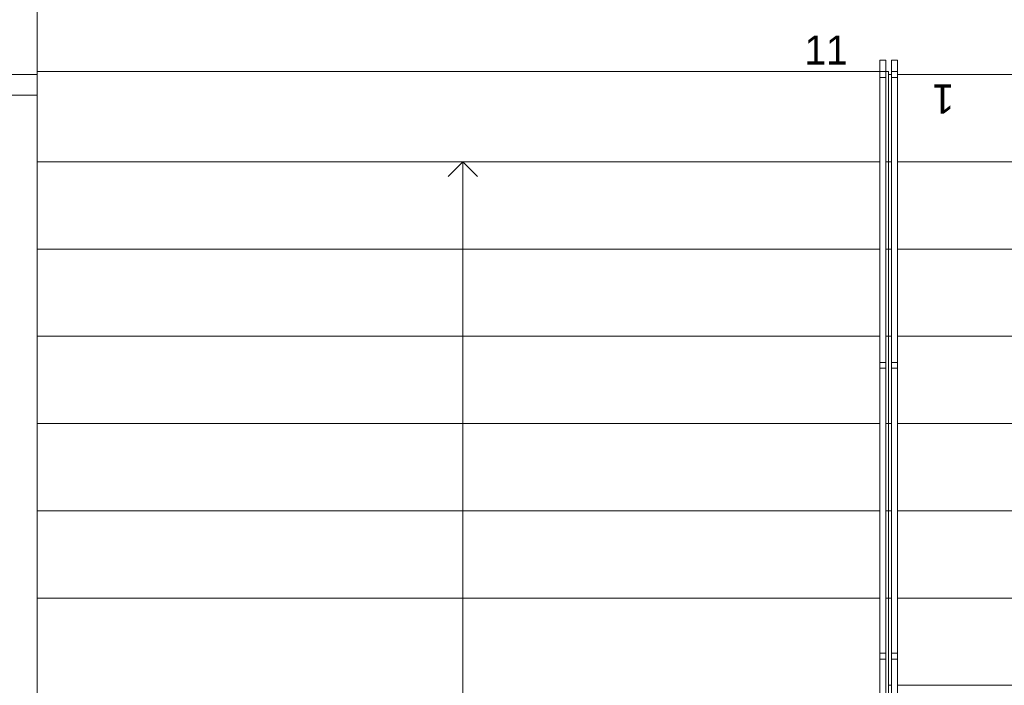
# Model space of a CAD drawing. Header units: millimetres. Extents: x -13540 to 53600, y -21460 to 10383.
# Tile 6 of 20: x -10960 to -7572, y -6970 to -4681. Entities that reach past the tile are written whole.
import ezdxf

# ---------------------------------------------------------------- set-up
doc = ezdxf.new("R2010")
doc.units = ezdxf.units.MM
doc.header["$MEASUREMENT"] = 0
doc.set_wipeout_variables(frame=1)
doc.linetypes.add('Wipeout_Contour', pattern=[1000, 0, -1000])
doc.linetypes.add('Čerchovaná M', pattern=[225, 125, -42.5, 15, -42.5])
for name, color, linetype in [('02_Desky', 7, 'Continuous'), ('02_Zdi VNĚJŠÍ - nosné.obálka', 7, 'Continuous'), ('04_Schodiště', 7, 'Continuous'), ('05_Zábradlí', 7, 'Continuous'), ('Nové_05_Podhledy', 7, 'Continuous'), ('Otvory – Okna', 7, 'Continuous'), ('Výplně - Povrchové', 7, 'Continuous')]:
    doc.layers.add(name, color=color, linetype=linetype)

msp = doc.modelspace()

# ---------------------------------------------------------------- linework, layer by layer
at = {"layer": '02_Desky', "color": 251, "linetype": 'Continuous', "lineweight": 0, "flags": 128}
msp.add_lwpolyline([(-11600, -4870), (-4450, -4870), (-4450, -4270), (-700, -4270), (-700, -11470), (53600, -11470), (53600, 9980), (41780, 9980), (41780, 0), (18380, 0), (18100, 0), (18100, -700), (17305, -700), (14200, -700), (14200, 0), (13920, 0), (0, 0), (0, 10010), (-11600, 10010)], close=True, dxfattribs=at)
at = {"layer": '04_Schodiště', "color": 251, "linetype": 'Continuous', "lineweight": 0}
for p, q in [((-10900, -4870), (-10900, -7870)), ((-7970, -4870), (-7970, -7870)), ((-4900, -4870), (-7970, -4870))]:
    msp.add_line(p, q, dxfattribs=at)
at = {"layer": 'Nové_05_Podhledy', "color": 251, "linetype": 'Čerchovaná M', "lineweight": 0, "flags": 128}
msp.add_lwpolyline([(-10900, -4870), (-4899.6, -4870), (-4899.6, -3570), (17180, -3570), (17180, -700), (-10900, -700)], close=True, dxfattribs=at)

# ---------------------------------------------------------------- texts
at = {"layer": '04_Schodiště', "color": 251, "lineweight": 0, "insert": (-8259.6, -4785.9), "char_height": 100, "attachment_point": 4}
msp.add_mtext('\\A1;11', dxfattribs=at)

# ---------------------------------------------------------------- next in the draw order: wipeouts: each hides what was drawn before it
at = {"color": 251, "linetype": 'Wipeout_Contour', "lineweight": 0, "ltscale": 32871.497026}
msp.add_wipeout([(-7970, -4870), (-7970, -5170), (-4900, -5170), (-4900, -4870)], dxfattribs=at).dxf.layer = 'Výplně - Povrchové'

# ---------------------------------------------------------------- next in the draw order: linework, layer by layer
at = {"layer": '04_Schodiště', "color": 251, "linetype": 'Continuous', "lineweight": 0}
for p, q in [((-7970, -4870), (-10900, -4870)), ((-7970, -4870), (-7970, -5170)), ((-4900, -4870), (-7970, -4870)), ((-7970, -5170), (-4900, -5170))]:
    msp.add_line(p, q, dxfattribs=at)

# ---------------------------------------------------------------- next in the draw order: texts
at = {"layer": '04_Schodiště', "color": 251, "lineweight": 0, "insert": (-7745, -4954.1), "char_height": 100, "attachment_point": 4, "rotation": 180}
msp.add_mtext('\\A1;1', dxfattribs=at)

# ---------------------------------------------------------------- next in the draw order: wipeouts: each hides what was drawn before it
at = {"color": 251, "linetype": 'Wipeout_Contour', "lineweight": 0, "ltscale": 33633.211958}
msp.add_wipeout([(-7970, -5170), (-7970, -5470), (-4900, -5470), (-4900, -5170)], dxfattribs=at).dxf.layer = 'Výplně - Povrchové'

# ---------------------------------------------------------------- next in the draw order: linework, layer by layer
at = {"layer": '04_Schodiště', "color": 251, "linetype": 'Continuous', "lineweight": 0}
for p, q in [((-7970, -5170), (-7970, -5470)), ((-4900, -5170), (-7970, -5170)), ((-7970, -5470), (-4900, -5470))]:
    msp.add_line(p, q, dxfattribs=at)

# ---------------------------------------------------------------- next in the draw order: wipeouts: each hides what was drawn before it
at = {"color": 251, "linetype": 'Wipeout_Contour', "lineweight": 0, "ltscale": 34419.369698}
msp.add_wipeout([(-7970, -5470), (-7970, -5770), (-4900, -5770), (-4900, -5470)], dxfattribs=at).dxf.layer = 'Výplně - Povrchové'

# ---------------------------------------------------------------- next in the draw order: linework, layer by layer
at = {"layer": '04_Schodiště', "color": 251, "linetype": 'Continuous', "lineweight": 0}
for p, q in [((-7970, -5470), (-7970, -5770)), ((-4900, -5470), (-7970, -5470)), ((-7970, -5770), (-4900, -5770))]:
    msp.add_line(p, q, dxfattribs=at)

# ---------------------------------------------------------------- next in the draw order: wipeouts: each hides what was drawn before it
at = {"color": 251, "linetype": 'Wipeout_Contour', "lineweight": 0, "ltscale": 35228.305892}
msp.add_wipeout([(-7970, -5770), (-7970, -6070), (-4900, -6070), (-4900, -5770)], dxfattribs=at).dxf.layer = 'Výplně - Povrchové'

# ---------------------------------------------------------------- next in the draw order: linework, layer by layer
at = {"layer": '04_Schodiště', "color": 251, "linetype": 'Continuous', "lineweight": 0}
for p, q in [((-7970, -5770), (-7970, -6070)), ((-4900, -5770), (-7970, -5770)), ((-7970, -6070), (-4900, -6070))]:
    msp.add_line(p, q, dxfattribs=at)

# ---------------------------------------------------------------- next in the draw order: wipeouts: each hides what was drawn before it
at = {"color": 251, "linetype": 'Wipeout_Contour', "lineweight": 0, "ltscale": 36058.472261}
msp.add_wipeout([(-7970, -6070), (-7970, -6370), (-4900, -6370), (-4900, -6070)], dxfattribs=at).dxf.layer = 'Výplně - Povrchové'

# ---------------------------------------------------------------- next in the draw order: linework, layer by layer
at = {"layer": '04_Schodiště', "color": 251, "linetype": 'Continuous', "lineweight": 0}
for p, q in [((-7970, -6070), (-7970, -6370)), ((-4900, -6070), (-7970, -6070)), ((-7970, -6370), (-4900, -6370))]:
    msp.add_line(p, q, dxfattribs=at)

# ---------------------------------------------------------------- next in the draw order: wipeouts: each hides what was drawn before it
at = {"color": 251, "linetype": 'Wipeout_Contour', "lineweight": 0, "ltscale": 36908.430932}
msp.add_wipeout([(-7970, -6370), (-7970, -6670), (-4900, -6670), (-4900, -6370)], dxfattribs=at).dxf.layer = 'Výplně - Povrchové'

# ---------------------------------------------------------------- next in the draw order: linework, layer by layer
at = {"layer": '04_Schodiště', "color": 251, "linetype": 'Continuous', "lineweight": 0}
for p, q in [((-7970, -6370), (-7970, -6670)), ((-4900, -6370), (-7970, -6370)), ((-7970, -6670), (-4900, -6670))]:
    msp.add_line(p, q, dxfattribs=at)

# ---------------------------------------------------------------- next in the draw order: wipeouts: each hides what was drawn before it
at = {"color": 251, "linetype": 'Wipeout_Contour', "lineweight": 0, "ltscale": 37776.848247}
msp.add_wipeout([(-7970, -6670), (-7970, -6970), (-4900, -6970), (-4900, -6670)], dxfattribs=at).dxf.layer = 'Výplně - Povrchové'

# ---------------------------------------------------------------- next in the draw order: linework, layer by layer
at = {"layer": '04_Schodiště', "color": 251, "linetype": 'Continuous', "lineweight": 0}
for p, q in [((-7970, -7870), (-7970, -4870)), ((-7970, -6670), (-7970, -6970)), ((-4900, -6670), (-7970, -6670)), ((-7970, -6970), (-4900, -6970))]:
    msp.add_line(p, q, dxfattribs=at)

# ---------------------------------------------------------------- next in the draw order: wipeouts: each hides what was drawn before it
at = {"color": 251, "linetype": 'Wipeout_Contour', "lineweight": 0, "ltscale": 46697.267443}
msp.add_wipeout([(-7970, -6670), (-10900, -6670), (-10900, -6970), (-7970, -6970)], dxfattribs=at).dxf.layer = 'Výplně - Povrchové'

# ---------------------------------------------------------------- next in the draw order: linework, layer by layer
at = {"layer": '04_Schodiště', "color": 251, "linetype": 'Continuous', "lineweight": 0}
for p, q in [((-7970, -6670), (-10900, -6670)), ((-10900, -6670), (-10900, -6970)), ((-7970, -6970), (-7970, -6670))]:
    msp.add_line(p, q, dxfattribs=at)

# ---------------------------------------------------------------- next in the draw order: wipeouts: each hides what was drawn before it
at = {"color": 251, "linetype": 'Wipeout_Contour', "lineweight": 0, "ltscale": 45999.175459}
msp.add_wipeout([(-7970, -6370), (-10900, -6370), (-10900, -6670), (-7970, -6670)], dxfattribs=at).dxf.layer = 'Výplně - Povrchové'

# ---------------------------------------------------------------- next in the draw order: linework, layer by layer
at = {"layer": '04_Schodiště', "color": 251, "linetype": 'Continuous', "lineweight": 0}
for p, q in [((-7970, -6370), (-10900, -6370)), ((-10900, -6370), (-10900, -6670)), ((-7970, -6670), (-7970, -6370)), ((-10900, -6670), (-7970, -6670))]:
    msp.add_line(p, q, dxfattribs=at)

# ---------------------------------------------------------------- next in the draw order: wipeouts: each hides what was drawn before it
at = {"color": 251, "linetype": 'Wipeout_Contour', "lineweight": 0, "ltscale": 45322.000152}
msp.add_wipeout([(-7970, -6070), (-10900, -6070), (-10900, -6370), (-7970, -6370)], dxfattribs=at).dxf.layer = 'Výplně - Povrchové'

# ---------------------------------------------------------------- next in the draw order: linework, layer by layer
at = {"layer": '04_Schodiště', "color": 251, "linetype": 'Continuous', "lineweight": 0}
for p, q in [((-7970, -6070), (-10900, -6070)), ((-10900, -6070), (-10900, -6370)), ((-7970, -6370), (-7970, -6070)), ((-10900, -6370), (-7970, -6370))]:
    msp.add_line(p, q, dxfattribs=at)

# ---------------------------------------------------------------- next in the draw order: texts
at = {"layer": '04_Schodiště', "color": 7, "lineweight": 25, "insert": (-9435, -6370), "char_height": 100, "attachment_point": 2, "rotation": 90}
msp.add_mtext('\\A1;\\pt0,1550;{\\H0.66x;\\S^  ;\\S^  ;\\S^  ;}', dxfattribs=at)

# ---------------------------------------------------------------- next in the draw order: wipeouts: each hides what was drawn before it
at = {"color": 251, "linetype": 'Wipeout_Contour', "lineweight": 0, "ltscale": 44666.716214}
msp.add_wipeout([(-7970, -5770), (-10900, -5770), (-10900, -6070), (-7970, -6070)], dxfattribs=at).dxf.layer = 'Výplně - Povrchové'

# ---------------------------------------------------------------- next in the draw order: linework, layer by layer
at = {"layer": '04_Schodiště', "color": 251, "linetype": 'Continuous', "lineweight": 0}
for p, q in [((-7970, -5770), (-10900, -5770)), ((-10900, -5770), (-10900, -6070)), ((-7970, -6070), (-7970, -5770)), ((-10900, -6070), (-7970, -6070))]:
    msp.add_line(p, q, dxfattribs=at)

# ---------------------------------------------------------------- next in the draw order: texts
at = {"layer": '04_Schodiště', "color": 251, "lineweight": 0, "insert": (-9458.5, -6370), "char_height": 100, "attachment_point": 8, "rotation": 90}
msp.add_mtext('\\A1;\\pt0,1550;11 {\\fArial|b0|i0|c238|p34;× }150{\\H0.66x;\\S^  ;\\fArial|b0|i0|c238|p34;\\H1.51515x; × }300{\\H0.66x;\\S^  ;\\S^  ;}', dxfattribs=at)

# ---------------------------------------------------------------- next in the draw order: wipeouts: each hides what was drawn before it
at = {"color": 251, "linetype": 'Wipeout_Contour', "lineweight": 0, "ltscale": 44034.328458}
msp.add_wipeout([(-7970, -5470), (-10900, -5470), (-10900, -5770), (-7970, -5770)], dxfattribs=at).dxf.layer = 'Výplně - Povrchové'

# ---------------------------------------------------------------- next in the draw order: linework, layer by layer
at = {"layer": '04_Schodiště', "color": 251, "linetype": 'Continuous', "lineweight": 0}
for p, q in [((-7970, -5470), (-10900, -5470)), ((-10900, -5470), (-10900, -5770)), ((-7970, -5770), (-7970, -5470)), ((-10900, -5770), (-7970, -5770))]:
    msp.add_line(p, q, dxfattribs=at)

# ---------------------------------------------------------------- next in the draw order: wipeouts: each hides what was drawn before it
at = {"color": 251, "linetype": 'Wipeout_Contour', "lineweight": 0, "ltscale": 43425.869106}
msp.add_wipeout([(-7970, -5170), (-10900, -5170), (-10900, -5470), (-7970, -5470)], dxfattribs=at).dxf.layer = 'Výplně - Povrchové'

# ---------------------------------------------------------------- next in the draw order: linework, layer by layer
at = {"layer": '04_Schodiště', "color": 251, "linetype": 'Continuous', "lineweight": 0}
for p, q in [((-7970, -5170), (-10900, -5170)), ((-10900, -5170), (-10900, -5470)), ((-7970, -5470), (-7970, -5170)), ((-10900, -5470), (-7970, -5470))]:
    msp.add_line(p, q, dxfattribs=at)

# ---------------------------------------------------------------- next in the draw order: wipeouts: each hides what was drawn before it
at = {"color": 251, "linetype": 'Wipeout_Contour', "lineweight": 0, "ltscale": 64111.225713}
msp.add_wipeout([(-10900, -5170), (-7970, -5170), (-7970, -4870), (-7970, -4860), (-10900, -4860), (-10900, -4870)], dxfattribs=at).dxf.layer = 'Výplně - Povrchové'

# ---------------------------------------------------------------- next in the draw order: linework, layer by layer
at = {"layer": '04_Schodiště', "color": 251, "linetype": 'Continuous', "lineweight": 0}
for p, q in [((-7970, -4860), (-10900, -4860)), ((-10900, -4860), (-10900, -4870)), ((-10900, -4870), (-10900, -5170)), ((-7970, -4870), (-10900, -4870)), ((-10900, -4870), (-10900, -7870)), ((-7970, -4870), (-7970, -4860)), ((-7970, -5170), (-7970, -4870)), ((-7970, -7870), (-7970, -4870)), ((-10900, -5170), (-7970, -5170)), ((-9435, -5170), (-9485, -5220)), ((-9435, -5170), (-9485, -5220)), ((-9435, -7570), (-9435, -5170)), ((-9435, -7570), (-9435, -5170)), ((-9385, -5220), (-9435, -5170)), ((-9385, -5220), (-9435, -5170))]:
    msp.add_line(p, q, dxfattribs=at)

# ---------------------------------------------------------------- next in the draw order: wipeouts: each hides what was drawn before it
at = {"color": 251, "linetype": 'Wipeout_Contour', "lineweight": 0, "ltscale": 46697.267443}
msp.add_wipeout([(-7970, -6670), (-10900, -6670), (-10900, -6970), (-7970, -6970)], dxfattribs=at).dxf.layer = 'Výplně - Povrchové'

# ---------------------------------------------------------------- next in the draw order: linework, layer by layer
at = {"layer": '04_Schodiště', "color": 251, "linetype": 'Continuous', "lineweight": 0}
for p, q in [((-7970, -6670), (-10900, -6670)), ((-10900, -6670), (-10900, -6970)), ((-7970, -6970), (-7970, -6670))]:
    msp.add_line(p, q, dxfattribs=at)

# ---------------------------------------------------------------- next in the draw order: wipeouts: each hides what was drawn before it
at = {"color": 251, "linetype": 'Wipeout_Contour', "lineweight": 0, "ltscale": 45999.175459}
msp.add_wipeout([(-7970, -6370), (-10900, -6370), (-10900, -6670), (-7970, -6670)], dxfattribs=at).dxf.layer = 'Výplně - Povrchové'

# ---------------------------------------------------------------- next in the draw order: linework, layer by layer
at = {"layer": '04_Schodiště', "color": 251, "linetype": 'Continuous', "lineweight": 0}
for p, q in [((-7970, -6370), (-10900, -6370)), ((-10900, -6370), (-10900, -6670)), ((-7970, -6670), (-7970, -6370)), ((-10900, -6670), (-7970, -6670))]:
    msp.add_line(p, q, dxfattribs=at)

# ---------------------------------------------------------------- next in the draw order: wipeouts: each hides what was drawn before it
at = {"color": 251, "linetype": 'Wipeout_Contour', "lineweight": 0, "ltscale": 45322.000152}
msp.add_wipeout([(-7970, -6070), (-10900, -6070), (-10900, -6370), (-7970, -6370)], dxfattribs=at).dxf.layer = 'Výplně - Povrchové'

# ---------------------------------------------------------------- next in the draw order: linework, layer by layer
at = {"layer": '04_Schodiště', "color": 251, "linetype": 'Continuous', "lineweight": 0}
for p, q in [((-7970, -6070), (-10900, -6070)), ((-10900, -6070), (-10900, -6370)), ((-7970, -6370), (-7970, -6070)), ((-10900, -6370), (-7970, -6370))]:
    msp.add_line(p, q, dxfattribs=at)

# ---------------------------------------------------------------- next in the draw order: wipeouts: each hides what was drawn before it
at = {"color": 251, "linetype": 'Wipeout_Contour', "lineweight": 0, "ltscale": 44666.716214}
msp.add_wipeout([(-7970, -5770), (-10900, -5770), (-10900, -6070), (-7970, -6070)], dxfattribs=at).dxf.layer = 'Výplně - Povrchové'

# ---------------------------------------------------------------- next in the draw order: linework, layer by layer
at = {"layer": '04_Schodiště', "color": 251, "linetype": 'Continuous', "lineweight": 0}
for p, q in [((-7970, -5770), (-10900, -5770)), ((-10900, -5770), (-10900, -6070)), ((-7970, -6070), (-7970, -5770)), ((-10900, -6070), (-7970, -6070))]:
    msp.add_line(p, q, dxfattribs=at)

# ---------------------------------------------------------------- next in the draw order: wipeouts: each hides what was drawn before it
at = {"color": 251, "linetype": 'Wipeout_Contour', "lineweight": 0, "ltscale": 44034.328458}
msp.add_wipeout([(-7970, -5470), (-10900, -5470), (-10900, -5770), (-7970, -5770)], dxfattribs=at).dxf.layer = 'Výplně - Povrchové'

# ---------------------------------------------------------------- next in the draw order: linework, layer by layer
at = {"layer": '04_Schodiště', "color": 251, "linetype": 'Continuous', "lineweight": 0}
for p, q in [((-7970, -5470), (-10900, -5470)), ((-10900, -5470), (-10900, -5770)), ((-7970, -5770), (-7970, -5470)), ((-10900, -5770), (-7970, -5770))]:
    msp.add_line(p, q, dxfattribs=at)

# ---------------------------------------------------------------- next in the draw order: wipeouts: each hides what was drawn before it
at = {"color": 251, "linetype": 'Wipeout_Contour', "lineweight": 0, "ltscale": 43425.869106}
msp.add_wipeout([(-7970, -5170), (-10900, -5170), (-10900, -5470), (-7970, -5470)], dxfattribs=at).dxf.layer = 'Výplně - Povrchové'

# ---------------------------------------------------------------- next in the draw order: linework, layer by layer
at = {"layer": '04_Schodiště', "color": 251, "linetype": 'Continuous', "lineweight": 0}
for p, q in [((-7970, -5170), (-10900, -5170)), ((-10900, -5170), (-10900, -5470)), ((-7970, -5470), (-7970, -5170)), ((-10900, -5470), (-7970, -5470))]:
    msp.add_line(p, q, dxfattribs=at)

# ---------------------------------------------------------------- next in the draw order: wipeouts: each hides what was drawn before it
at = {"color": 251, "linetype": 'Wipeout_Contour', "lineweight": 0, "ltscale": 64111.225713}
msp.add_wipeout([(-10900, -5170), (-7970, -5170), (-7970, -4870), (-7970, -4860), (-10900, -4860), (-10900, -4870)], dxfattribs=at).dxf.layer = 'Výplně - Povrchové'

# ---------------------------------------------------------------- next in the draw order: linework, layer by layer
at = {"layer": '02_Zdi VNĚJŠÍ - nosné.obálka', "color": 251, "linetype": 'Continuous', "lineweight": 0}
msp.add_line((-11380, -4940.8), (-10900, -4940.8), dxfattribs=at)
at = {"layer": '02_Zdi VNĚJŠÍ - nosné.obálka', "color": 251, "linetype": 'Continuous', "lineweight": 0, "flags": 128}
msp.add_lwpolyline([(-10900, -4940.8), (-10900, -4290.6)], dxfattribs=at)
at = {"layer": '04_Schodiště', "color": 251, "linetype": 'Continuous', "lineweight": 0}
for p, q in [((-7970, -4860), (-10900, -4860)), ((-10900, -4860), (-10900, -4870)), ((-10900, -4870), (-10900, -5170)), ((-7970, -4870), (-7970, -4860)), ((-7970, -5170), (-7970, -4870)), ((-10900, -5170), (-7970, -5170)), ((-9435, -5170), (-9485, -5220)), ((-9435, -7570), (-9435, -5170)), ((-9385, -5220), (-9435, -5170))]:
    msp.add_line(p, q, dxfattribs=at)
at = {"layer": 'Otvory – Okna', "color": 251, "linetype": 'Continuous', "lineweight": 0}
for p, q in [((-11380, -4940.8), (-10900, -4940.8)), ((-10900, -4940.8), (-10900, -7240.8))]:
    msp.add_line(p, q, dxfattribs=at)

# ---------------------------------------------------------------- next in the draw order: wipeouts: each hides what was drawn before it
at = {"color": 251, "linetype": 'Wipeout_Contour', "lineweight": 0, "ltscale": 41144.313563}
msp.add_wipeout([(-8000, -7870), (-7980, -7870), (-7980, -4870), (-8000, -4870)], dxfattribs=at).dxf.layer = '05_Zábradlí'
at = {"color": 251, "linetype": 'Wipeout_Contour', "lineweight": 0, "ltscale": 41019.123917}
msp.add_wipeout([(-7940, -4870), (-7960, -4870), (-7960, -7870), (-7940, -7870)], dxfattribs=at).dxf.layer = '05_Zábradlí'

# ---------------------------------------------------------------- next in the draw order: linework, layer by layer
at = {"layer": '05_Zábradlí', "color": 251, "linetype": 'Continuous', "lineweight": 0}
for p, q in [((-8000, -4870), (-8000, -7870)), ((-7980, -7870), (-7980, -4870)), ((-7960, -4870), (-7960, -7870)), ((-7940, -7870), (-7940, -4870))]:
    msp.add_line(p, q, dxfattribs=at)

# ---------------------------------------------------------------- next in the draw order: wipeouts: each hides what was drawn before it
at = {"color": 251, "linetype": 'Wipeout_Contour', "lineweight": 0, "ltscale": 37376.911288}
msp.add_wipeout([(-8000, -4870), (-7980, -4870), (-7980, -4820), (-8000, -4820)], dxfattribs=at).dxf.layer = '05_Zábradlí'
at = {"color": 251, "linetype": 'Wipeout_Contour', "lineweight": 0, "ltscale": 37240.191732}
msp.add_wipeout([(-7960, -4870), (-7940, -4870), (-7940, -4820), (-7960, -4820)], dxfattribs=at).dxf.layer = '05_Zábradlí'
at = {"color": 251, "linetype": 'Wipeout_Contour', "lineweight": 0, "ltscale": 43504.849943}
msp.add_wipeout([(-8000, -7870), (-7980, -7870), (-7980, -6870), (-8000, -6870)], dxfattribs=at).dxf.layer = '05_Zábradlí'

# ---------------------------------------------------------------- next in the draw order: linework, layer by layer
at = {"layer": '05_Zábradlí', "color": 251, "linetype": 'Continuous', "lineweight": 0}
for p, q in [((-7980, -4820), (-8000, -4820)), ((-8000, -4820), (-8000, -4870)), ((-7980, -4870), (-7980, -4820)), ((-7940, -4820), (-7960, -4820)), ((-7960, -4820), (-7960, -4870)), ((-7940, -4870), (-7940, -4820)), ((-8000, -6870), (-8000, -7870)), ((-7980, -7870), (-7980, -6870))]:
    msp.add_line(p, q, dxfattribs=at)

# ---------------------------------------------------------------- next in the draw order: wipeouts: each hides what was drawn before it
at = {"color": 251, "linetype": 'Wipeout_Contour', "lineweight": 0, "ltscale": 38410.626342}
msp.add_wipeout([(-7940, -4870), (-7960, -4870), (-7960, -5870), (-7940, -5870)], dxfattribs=at).dxf.layer = '05_Zábradlí'
at = {"color": 251, "linetype": 'Wipeout_Contour', "lineweight": 0, "ltscale": 40903.746832}
msp.add_wipeout([(-8000, -6870), (-7980, -6870), (-7980, -5870), (-8000, -5870)], dxfattribs=at).dxf.layer = '05_Zábradlí'

# ---------------------------------------------------------------- next in the draw order: linework, layer by layer
at = {"layer": '05_Zábradlí', "color": 251, "linetype": 'Continuous', "lineweight": 0}
for p, q in [((-7940, -4870), (-7960, -4870)), ((-7960, -4870), (-7960, -5870)), ((-7940, -5870), (-7940, -4870)), ((-8000, -5870), (-8000, -6870)), ((-7980, -6870), (-7980, -5870))]:
    msp.add_line(p, q, dxfattribs=at)

# ---------------------------------------------------------------- next in the draw order: wipeouts: each hides what was drawn before it
at = {"color": 251, "linetype": 'Wipeout_Contour', "lineweight": 0, "ltscale": 38543.305734}
msp.add_wipeout([(-8000, -5870), (-7980, -5870), (-7980, -4870), (-8000, -4870)], dxfattribs=at).dxf.layer = '05_Zábradlí'
at = {"color": 251, "linetype": 'Wipeout_Contour', "lineweight": 0, "ltscale": 37292.249348}
msp.add_wipeout([(-7940, -4860), (-7960, -4860), (-7960, -4880), (-7940, -4880)], dxfattribs=at).dxf.layer = '05_Zábradlí'
at = {"color": 251, "linetype": 'Wipeout_Contour', "lineweight": 0, "ltscale": 40778.736779}
msp.add_wipeout([(-7940, -5870), (-7960, -5870), (-7960, -6870), (-7940, -6870)], dxfattribs=at).dxf.layer = '05_Zábradlí'
at = {"color": 251, "linetype": 'Wipeout_Contour', "lineweight": 0, "ltscale": 42149.655346}
msp.add_wipeout([(-8000, -6880), (-7980, -6880), (-7980, -6860), (-8000, -6860)], dxfattribs=at).dxf.layer = '05_Zábradlí'

# ---------------------------------------------------------------- next in the draw order: linework, layer by layer
at = {"layer": '05_Zábradlí', "color": 251, "linetype": 'Continuous', "lineweight": 0}
for p, q in [((-7980, -4870), (-8000, -4870)), ((-8000, -4870), (-8000, -5870)), ((-7980, -5870), (-7980, -4870)), ((-7960, -5870), (-7960, -6870)), ((-7940, -6870), (-7940, -5870))]:
    msp.add_line(p, q, dxfattribs=at)
at = {"layer": '05_Zábradlí', "color": 251, "linetype": 'Continuous', "lineweight": 0, "flags": 128}
for points in [[(-7940, -4860), (-7960, -4860), (-7960, -4880), (-7940, -4880)], [(-8000, -6880), (-7980, -6880), (-7980, -6860), (-8000, -6860)]]:
    msp.add_lwpolyline(points, close=True, dxfattribs=at)

# ---------------------------------------------------------------- next in the draw order: wipeouts: each hides what was drawn before it
at = {"color": 251, "linetype": 'Wipeout_Contour', "lineweight": 0, "ltscale": 37428.778524}
msp.add_wipeout([(-8000, -4880), (-7980, -4880), (-7980, -4860), (-8000, -4860)], dxfattribs=at).dxf.layer = '05_Zábradlí'
at = {"color": 251, "linetype": 'Wipeout_Contour', "lineweight": 0, "ltscale": 39657.955713}
msp.add_wipeout([(-8000, -5880), (-7980, -5880), (-7980, -5860), (-8000, -5860)], dxfattribs=at).dxf.layer = '05_Zábradlí'
at = {"color": 251, "linetype": 'Wipeout_Contour', "lineweight": 0, "ltscale": 39529.126617}
msp.add_wipeout([(-7940, -5860), (-7960, -5860), (-7960, -5880), (-7940, -5880)], dxfattribs=at).dxf.layer = '05_Zábradlí'
at = {"color": 251, "linetype": 'Wipeout_Contour', "lineweight": 0, "ltscale": 43387.330035}
msp.add_wipeout([(-7940, -6870), (-7960, -6870), (-7960, -7870), (-7940, -7870)], dxfattribs=at).dxf.layer = '05_Zábradlí'

# ---------------------------------------------------------------- next in the draw order: linework, layer by layer
at = {"layer": '05_Zábradlí', "color": 251, "linetype": 'Continuous', "lineweight": 0}
for p, q in [((-7960, -6870), (-7960, -7870)), ((-7940, -7870), (-7940, -6870))]:
    msp.add_line(p, q, dxfattribs=at)
at = {"layer": '05_Zábradlí', "color": 251, "linetype": 'Continuous', "lineweight": 0, "flags": 128}
for points in [[(-8000, -4880), (-7980, -4880), (-7980, -4860), (-8000, -4860)], [(-8000, -5880), (-7980, -5880), (-7980, -5860), (-8000, -5860)], [(-7940, -5860), (-7960, -5860), (-7960, -5880), (-7940, -5880)]]:
    msp.add_lwpolyline(points, close=True, dxfattribs=at)

# ---------------------------------------------------------------- next in the draw order: wipeouts: each hides what was drawn before it
at = {"color": 251, "linetype": 'Wipeout_Contour', "lineweight": 0, "ltscale": 41144.313563}
msp.add_wipeout([(-8000, -7870), (-7980, -7870), (-7980, -4870), (-8000, -4870)], dxfattribs=at).dxf.layer = '05_Zábradlí'
at = {"color": 251, "linetype": 'Wipeout_Contour', "lineweight": 0, "ltscale": 42028.464708}
msp.add_wipeout([(-7940, -6860), (-7960, -6860), (-7960, -6880), (-7940, -6880)], dxfattribs=at).dxf.layer = '05_Zábradlí'

# ---------------------------------------------------------------- next in the draw order: linework, layer by layer
at = {"layer": '05_Zábradlí', "color": 251, "linetype": 'Continuous', "lineweight": 0}
for p, q in [((-8000, -4870), (-8000, -7870)), ((-7980, -7870), (-7980, -4870))]:
    msp.add_line(p, q, dxfattribs=at)
at = {"layer": '05_Zábradlí', "color": 251, "linetype": 'Continuous', "lineweight": 0, "flags": 128}
msp.add_lwpolyline([(-7940, -6860), (-7960, -6860), (-7960, -6880), (-7940, -6880)], close=True, dxfattribs=at)

# ---------------------------------------------------------------- next in the draw order: wipeouts: each hides what was drawn before it
at = {"color": 251, "linetype": 'Wipeout_Contour', "lineweight": 0, "ltscale": 37376.911288}
msp.add_wipeout([(-8000, -4870), (-7980, -4870), (-7980, -4820), (-8000, -4820)], dxfattribs=at).dxf.layer = '05_Zábradlí'
at = {"color": 251, "linetype": 'Wipeout_Contour', "lineweight": 0, "ltscale": 43504.849943}
msp.add_wipeout([(-8000, -7870), (-7980, -7870), (-7980, -6870), (-8000, -6870)], dxfattribs=at).dxf.layer = '05_Zábradlí'

# ---------------------------------------------------------------- next in the draw order: linework, layer by layer
at = {"layer": '05_Zábradlí', "color": 251, "linetype": 'Continuous', "lineweight": 0}
for p, q in [((-7980, -4820), (-8000, -4820)), ((-8000, -4820), (-8000, -4870)), ((-7980, -4870), (-7980, -4820)), ((-8000, -6870), (-8000, -7870)), ((-7980, -7870), (-7980, -6870))]:
    msp.add_line(p, q, dxfattribs=at)

# ---------------------------------------------------------------- next in the draw order: wipeouts: each hides what was drawn before it
at = {"color": 251, "linetype": 'Wipeout_Contour', "lineweight": 0, "ltscale": 40903.746832}
msp.add_wipeout([(-8000, -6870), (-7980, -6870), (-7980, -5870), (-8000, -5870)], dxfattribs=at).dxf.layer = '05_Zábradlí'

# ---------------------------------------------------------------- next in the draw order: linework, layer by layer
at = {"layer": '05_Zábradlí', "color": 251, "linetype": 'Continuous', "lineweight": 0}
for p, q in [((-8000, -5870), (-8000, -6870)), ((-7980, -6870), (-7980, -5870))]:
    msp.add_line(p, q, dxfattribs=at)

# ---------------------------------------------------------------- next in the draw order: wipeouts: each hides what was drawn before it
at = {"color": 251, "linetype": 'Wipeout_Contour', "lineweight": 0, "ltscale": 38543.305734}
msp.add_wipeout([(-8000, -5870), (-7980, -5870), (-7980, -4870), (-8000, -4870)], dxfattribs=at).dxf.layer = '05_Zábradlí'
at = {"color": 251, "linetype": 'Wipeout_Contour', "lineweight": 0, "ltscale": 42149.655346}
msp.add_wipeout([(-8000, -6880), (-7980, -6880), (-7980, -6860), (-8000, -6860)], dxfattribs=at).dxf.layer = '05_Zábradlí'

# ---------------------------------------------------------------- next in the draw order: linework, layer by layer
at = {"layer": '05_Zábradlí', "color": 251, "linetype": 'Continuous', "lineweight": 0}
for p, q in [((-7980, -4870), (-8000, -4870)), ((-8000, -4870), (-8000, -5870)), ((-7980, -5870), (-7980, -4870))]:
    msp.add_line(p, q, dxfattribs=at)
at = {"layer": '05_Zábradlí', "color": 251, "linetype": 'Continuous', "lineweight": 0, "flags": 128}
msp.add_lwpolyline([(-8000, -6880), (-7980, -6880), (-7980, -6860), (-8000, -6860)], close=True, dxfattribs=at)

# ---------------------------------------------------------------- next in the draw order: wipeouts: each hides what was drawn before it
at = {"color": 251, "linetype": 'Wipeout_Contour', "lineweight": 0, "ltscale": 37428.778524}
msp.add_wipeout([(-8000, -4880), (-7980, -4880), (-7980, -4860), (-8000, -4860)], dxfattribs=at).dxf.layer = '05_Zábradlí'
at = {"color": 251, "linetype": 'Wipeout_Contour', "lineweight": 0, "ltscale": 39657.955713}
msp.add_wipeout([(-8000, -5880), (-7980, -5880), (-7980, -5860), (-8000, -5860)], dxfattribs=at).dxf.layer = '05_Zábradlí'

# ---------------------------------------------------------------- next in the draw order: linework, layer by layer
at = {"layer": '05_Zábradlí', "color": 251, "linetype": 'Continuous', "lineweight": 0, "flags": 128}
for points in [[(-8000, -4880), (-7980, -4880), (-7980, -4860), (-8000, -4860)], [(-8000, -5880), (-7980, -5880), (-7980, -5860), (-8000, -5860)]]:
    msp.add_lwpolyline(points, close=True, dxfattribs=at)

doc.saveas('drawing.dxf')
